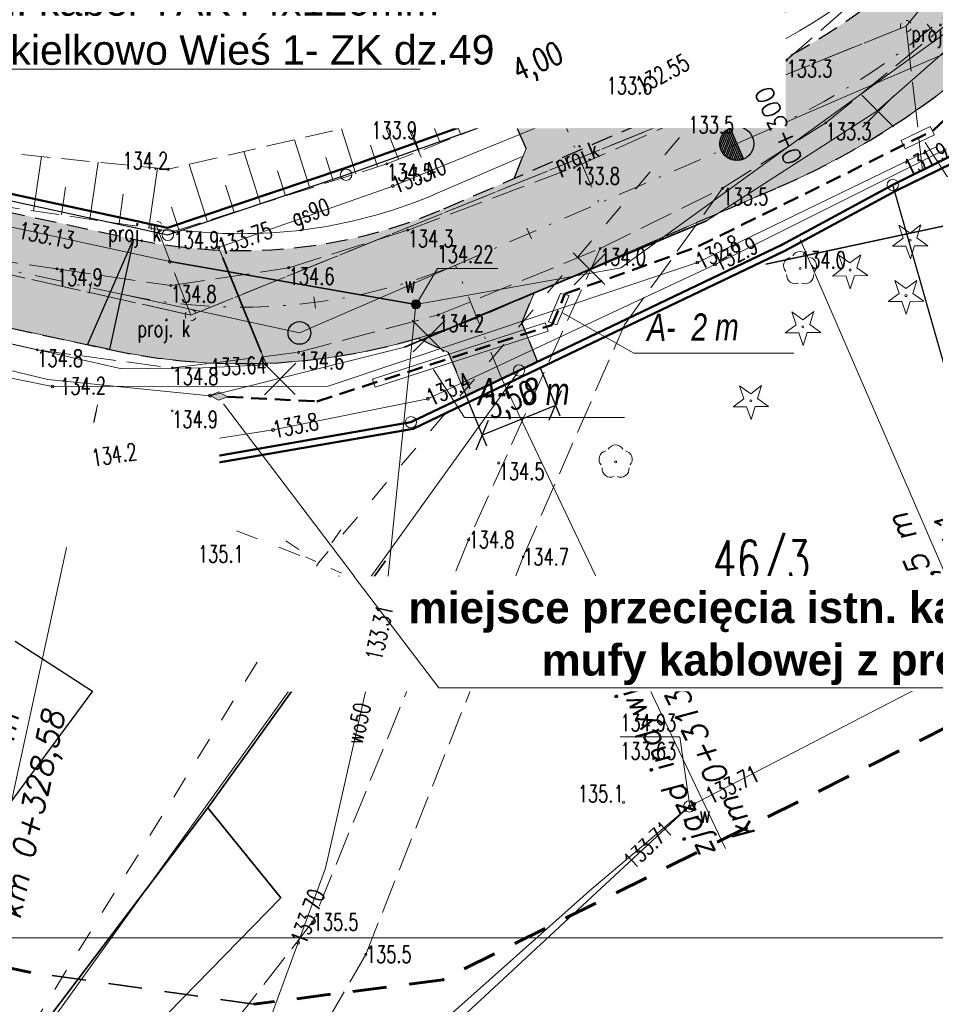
# Model space of a CAD drawing. Header units: metres. Extents: x 7471162 to 7473271, y 5962027 to 5964034.
# Tile 42 of 75: x 7471955 to 7471995, y 5963752 to 5963796. Entities that reach past the tile are written whole.
import ezdxf
from ezdxf.enums import TextEntityAlignment as Align

# ---------------------------------------------------------------- set-up
doc = ezdxf.new("R2010")
doc.units = ezdxf.units.M
doc.header["$MEASUREMENT"] = 0
for name, pattern in [('1', [0]), ('2_1', [0]), ('2_2', [1.5, 1, -0.5]), ('2_BUBZ02', [1.75, 1.25, -0.5]), ('2_BUBZ02G', [1.75, 1.25, -0.5]), ('2_BUIB12_02', [0]), ('2_BUIB12_03', [0]), ('2_KTJZ01', [2, 1.5, -0.5]), ('2_KTOK05_01', [7.5, 7.5]), ('3_2', [1.5, 1, -0.5]), ('4', [2.5, 1.5, -1]), ('4_1', [0]), ('4_SUOP03_04', [0]), ('4_SUOP03_13', [0]), ('4_SUOP03_14', [0]), ('4_SUOP03_18', [0]), ('4_SUPB_P_01', [2.5, 2, -0.5]), ('4_SUPE04', [2, 1, -1]), ('4_SUPE_01', [0]), ('4_SUPG_01', [0]), ('4_SUPK_P_01', [2.5, 2, -0.5]), ('4_SUPT_01', [0]), ('4_SUPW_01', [0]), ('4_SUSM05', [1.25, 0.5, -0.75]), ('DASHDOTX2', [50.8, 25.4, -12.7, 0, -12.7]), ('DASHED2', [9.525, 6.35, -3.175]), ('GDE', [0]), ('GUK', [2, 1.5, -0.5])]:
    doc.linetypes.add(name, pattern=pattern)
doc.layers.get('0').update_dxf_attribs({"color": 250, "linetype": 'CONTINUOUS', "lineweight": 100})
doc.layers.get('Defpoints').update_dxf_attribs({"linetype": 'CONTINUOUS'})
for name, color, linetype, lineweight in [('!ELEKTRYKA', 4, '3_2', 50), ('01_krawedzie pobocza', 6, 'CONTINUOUS', 0), ('01_os drogi deka', 7, 'CONTINUOUS', 0), ('01_os drogi hekto', 7, 'CONTINUOUS', 0), ('01_os styczne', 152, 'CONTINUOUS', 0), ('01_wycinka', 1, 'CONTINUOUS', 25), ('01_wymiary', 7, 'CONTINUOUS', 0), ('BUBZ_L_1', 7, '2_BUBZ02', 18), ('BUIB_L_10', 7, '2_BUIB12_02', 25), ('dr_elem_krawężnik_najazdowy_15x25', 6, 'CONTINUOUS', 30), ('dr_elem_krawężnik_wtopiony_12x25', 5, 'CONTINUOUS', 30), ('DXF_LINIE_L_2', 7, '1', 0), ('Dzialki', 7, 'GDE', 18), ('Kontury', 90, 'GUK', 18), ('KTJZ_L_0', 7, '2_KTJZ01', 18), ('KTOK_L_4', 7, '2_KTOK05_01', 35), ('LINIE_L_1', 90, '4', 35), ('Numery_dzialek', 7, 'CONTINUOUS', 18), ('OBOP_T_0', 3, 'CONTINUOUS', 18), ('OBOP_T_1', 3, 'CONTINUOUS', 18), ('Punkty', 7, 'CONTINUOUS', 18), ('RTPW_T_0', 7, 'CONTINUOUS', 15), ('SUOE_L_1', 1, '4_SUOP03_13', 35), ('SUOG_L_0', 52, '4_SUOP03_14', 35), ('SUOW_L_0', 5, '4_SUOP03_18', 35), ('SUPE_L_2', 1, '4_SUPE_01', 18), ('SUPE_L_3', 1, '4_SUPE_01', 18), ('SUPG_E_T_2', 7, 'CONTINUOUS', 15), ('SUPG_L_2', 52, '4_SUPG_01', 18), ('SUPP_E_T_4', 34, 'CONTINUOUS', 15), ('SUPP_L_4', 34, '4_SUPK_P_01', 18), ('SUPS_E_T_4', 34, 'CONTINUOUS', 18), ('SUPS_T_4', 34, 'CONTINUOUS', 18), ('SUPT_L_0', 30, '4_SUPT_01', 18), ('SUPW_E_T_0', 5, 'CONTINUOUS', 15), ('SUPW_L_0', 5, '4_SUPW_01', 18), ('SUSM_L_4', 7, '4_SUSM05', 18), ('SUSM_T_0', 7, 'CONTINUOUS', 18), ('SUTE_T_0', 1, 'CONTINUOUS', 18), ('SUTG_T_0', 52, 'CONTINUOUS', 18), ('SUTT_T_0', 30, 'CONTINUOUS', 18), ('SUTW_T_0', 5, 'CONTINUOUS', 18), ('SUUW_E_T_10', 5, 'CONTINUOUS', 15), ('SUUW_E_T_5', 7, 'CONTINUOUS', 15), ('SUUW_T_3', 5, 'CONTINUOUS', 18), ('SUUW_T_7', 7, 'CONTINUOUS', 18)]:
    doc.layers.add(name, color=color, linetype=linetype, lineweight=lineweight)
for name, color, linetype in [('#granica_inwestycji', 40, 'CONTINUOUS'), ('00_osie', 7, 'CONTINUOUS'), ('00_osie_zjazdy', 7, 'CONTINUOUS'), ('01_granica pasa', 3, 'CONTINUOUS'), ('01_krawedzie', 7, 'CONTINUOUS'), ('01_os drogi', 7, 'CONTINUOUS'), ('1300309-opisy', 7, 'CONTINUOUS'), ('dr_kolor_zjazdy', 254, 'CONTINUOUS'), ('dr_uchwyty', 7, 'CONTINUOUS')]:
    doc.layers.add(name, color=color, linetype=linetype)
doc.layers.add('dr_kolor_jezdnia', color=7, linetype='CONTINUOUS', true_color=0xe8e8e8)
doc.styles.add('Siecioprojekt', font='ariali.ttf', dxfattribs={"height": 2.5})
doc.styles.get("Standard").update_dxf_attribs({"font": 'Simplex.SHX', "width": 0.75})
doc.dimstyles.new('ISO-25', dxfattribs={"dimscale": 0.4, "dimtxt": 2.5, "dimasz": 2.5, "dimexe": 1.25, "dimexo": 0.625, "dimtad": 1, "dimzin": 1, "dimtxsty": 'Standard', "dimblk": 'OBLIQUE', "dimcen": 2.5, "dimadec": 0, "dimazin": 0, "dimtfac": 1, "dimtmove": 0, "dimatfit": 3, "dimfxl": 1, "dimarcsym": 0})

# ---------------------------------------------------------------- blocks, each defined once
blk = doc.blocks.new('GRT')
at = {"linetype": 'Continuous'}
blk.add_circle((0, 0), 0.25, dxfattribs=at)
blk = doc.blocks.new('GRO')
at = {"linetype": 'Continuous'}
blk.add_circle((0, 0), 0.045, dxfattribs=at)
blk = doc.blocks.new('2_OBOP02_01')
at = {"linetype": 'Continuous'}
blk.add_circle((0, 0), 0.045, dxfattribs=at)
for centre, start, end in [((-0.357, 0.116), 102.1445, 221.86), ((0, 0.375), 30.1401, 149.8599), ((0.357, 0.116), 318.14, 77.8555), ((-0.22, -0.303), 174.1482, 293.8542), ((0.22, -0.303), 246.1458, 5.8518)]:
    blk.add_arc(centre, 0.375, start, end, dxfattribs=at)
blk = doc.blocks.new('2_OBOP01_01')
at = {"linetype": 'Continuous'}
for p, q in [((-0.3012, 0.09375), (-0.4937, 0.6621)), ((-0.4937, 0.6621), (-0.0039, 0.31545)), ((-0.0039, 0.31545), (0.4771, 0.67415)), ((0.4771, 0.67415), (0.2988, 0.1012)), ((-0.78225, -0.26495), (-0.3012, 0.09375)), ((0.2988, 0.1012), (0.7886, -0.24545)), ((-0.18225, -0.2575), (-0.78225, -0.26495)), ((0.01025, -0.82585), (-0.18225, -0.2575)), ((0.1886, -0.2529), (0.01025, -0.82585)), ((0.7886, -0.24545), (0.1886, -0.2529))]:
    blk.add_line(p, q, dxfattribs=at)
blk.add_circle((0, 0), 0.045, dxfattribs=at)
blk = doc.blocks.new('2_RTPW01')
at = {"linetype": 'Continuous'}
blk.add_circle((0, 0), 0.045, dxfattribs=at)
blk = doc.blocks.new('4_SUUS_P_05')
at = {"linetype": 'Continuous'}
for start, end in [(149.4064, 210.4809), (30.0857, 90.1805), (269.3333, 330.3412)]:
    blk.add_arc((0, 0), 0.25, start, end, dxfattribs=at)
blk = doc.blocks.new('4_SUSM01_01')
at = {"linetype": 'Continuous'}
for p, q in [((-0.742, 0.742), (-1.237, 1.237)), ((0.742, 0.742), (1.237, 1.237)), ((-0.742, -0.742), (-1.237, -1.237)), ((0.742, -0.742), (1.237, -1.237))]:
    blk.add_line(p, q, dxfattribs=at)
blk = doc.blocks.new('4_SUPS01_05')
at = {"linetype": 'Continuous'}
blk.add_circle((0, 0), 0.0625, dxfattribs=at)
blk = doc.blocks.new('4_SUPS01_04')
at = {"linetype": 'Continuous'}
blk.add_circle((0, 0), 0.0625, dxfattribs=at)
blk = doc.blocks.new('4_SUUS25')
at = {"linetype": 'Continuous'}
for radius in [0.2, 0.175, 0.15, 0.125, 0.1, 0.075, 0.05, 0.025, 0.00715]:
    blk.add_circle((0, 0), radius, dxfattribs=at)
blk = doc.blocks.new('4_SUUS15_05')
at = {"linetype": 'Continuous'}
blk.add_circle((0, 0), 0.25, dxfattribs=at)
blk = doc.blocks.new('_Oblique')
at = {"color": 0, "linetype": 'ByBlock', "lineweight": -2, "transparency": 16777216}
blk.add_line((-0.5, -0.5), (0.5, 0.5), dxfattribs=at)
blk = doc.blocks.new('*D459')
at = {"layer": '01_wymiary', "color": 0, "lineweight": -2}
for p, q in [((7471977.483, 5963780.463), (7471978.366, 5963778.299)), ((7471974.242, 5963779.14), (7471975.126, 5963776.976)), ((7471978.177, 5963778.762), (7471974.937, 5963777.439))]:
    blk.add_line(p, q, dxfattribs=at)
at = {"layer": 'Defpoints', "color": 0, "lineweight": 15}
for p in [(7471977.388, 5963780.695), (7471974.148, 5963779.372), (7471974.937, 5963777.439)]:
    blk.add_point(p, dxfattribs=at)
at = {"layer": '01_wymiary', "color": 0, "lineweight": -2}
for p, rotation in [((7471978.177, 5963778.762), 22.20669072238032), ((7471974.937, 5963777.439), 202.2066907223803)]:
    blk.add_blockref('_Oblique', p, dxfattribs=dict(at, rotation=rotation))
at = {"layer": '01_wymiary', "color": 0, "insert": (7471976.238, 5963778.883), "char_height": 1, "attachment_point": 5, "rotation": 22.2067}
blk.add_mtext('3,50', dxfattribs=at)
blk = doc.blocks.new('*D460')
at = {"layer": '01_wymiary', "color": 0, "lineweight": -2}
for p, q in [((7471979.985, 5963792.998), (7471979.413, 5963794.317)), ((7471979.612, 5963793.858), (7471975.941, 5963792.269)), ((7471976.314, 5963791.409), (7471975.743, 5963792.728))]:
    blk.add_line(p, q, dxfattribs=at)
at = {"layer": 'Defpoints', "color": 0, "lineweight": 15}
for p in [(7471980.084, 5963792.768), (7471975.941, 5963792.269), (7471976.413, 5963791.179)]:
    blk.add_point(p, dxfattribs=at)
at = {"layer": '01_wymiary', "color": 0, "lineweight": -2}
for p, rotation in [((7471979.612, 5963793.858), 23.41101179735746), ((7471975.941, 5963792.269), 203.4110117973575)]:
    blk.add_blockref('_Oblique', p, dxfattribs=dict(at, rotation=rotation))
at = {"layer": '01_wymiary', "color": 0, "insert": (7471977.441, 5963793.839), "char_height": 1, "attachment_point": 5, "rotation": 23.411}
blk.add_mtext('4,00', dxfattribs=at)
blk = doc.blocks.new('uchwyt_lewa')
at = {"layer": 'dr_uchwyty', "lineweight": 0}
blk.add_lwpolyline([(-5, 0), (-28, 0)], dxfattribs=at)
at = {"layer": 'dr_uchwyty', "lineweight": 0, "oblique": 10}
blk.add_attdef('LINIA1', text='', height=1, dxfattribs=at).set_placement((-28, 0.164), align=Align.BOTTOM_LEFT)
blk.add_attdef('LINIA2', text='', height=1, dxfattribs=at).set_placement((-28, -0.5), align=Align.TOP_LEFT)
blk = doc.blocks.new('d')
at = {"layer": '01_os drogi deka', "lineweight": 20}
blk.add_lwpolyline([(0, -0.25), (0, 0.25)], dxfattribs=at)
blk = doc.blocks.new('*U413')
at = {"layer": '01_os drogi hekto', "lineweight": 25}
h = blk.add_hatch(dxfattribs=at)
h.set_pattern_fill('ANSI31', color=256, scale=0.025, angle=90, style=0)
h.set_pattern_definition([(135, (23.19027, 63.06847), (-0.0561266, -0.0561266), [])])
h.paths.add_polyline_path([(0.75, 0, 0.414214), (0, 0.75, 0.414214), (-0.75, 0)])
blk.add_lwpolyline([(0.75, 0), (-0.75, 0)], dxfattribs=at)
blk.add_circle((0, 0), 0.75, dxfattribs=at)
at = {"layer": '01_os drogi hekto', "lineweight": 30, "oblique": 15, "width": 0.8}
blk.add_attdef('KM', text='', height=0.8, dxfattribs=at).set_placement((0, -2), align=Align.MIDDLE_CENTER)
blk = doc.blocks.new('uchwyt_prawa')
at = {"layer": 'dr_uchwyty', "lineweight": 0}
blk.add_lwpolyline([(5, 0), (28, 0)], dxfattribs=at)
at = {"layer": 'dr_uchwyty', "lineweight": 0, "oblique": 10}
blk.add_attdef('LINIA1', text='', height=1, dxfattribs=at).set_placement((28, 0.164), align=Align.BOTTOM_RIGHT)
blk.add_attdef('LINIA2', text='', height=1, dxfattribs=at).set_placement((28, -0.5), align=Align.TOP_RIGHT)
blk = doc.blocks.new('*D452')
at = {"layer": '01_wymiary', "color": 0, "lineweight": -2}
for p, q in [((7471943.23, 5963781.723), (7471942.646, 5963779.036)), ((7471957.41, 5963776.34), (7471942.752, 5963779.525)), ((7471957.888, 5963778.538), (7471957.304, 5963775.851))]:
    blk.add_line(p, q, dxfattribs=at)
at = {"layer": 'Defpoints', "color": 0, "lineweight": 15}
for p in [(7471943.283, 5963781.968), (7471942.752, 5963779.525), (7471957.941, 5963778.783)]:
    blk.add_point(p, dxfattribs=at)
at = {"layer": '01_wymiary', "color": 0, "lineweight": -2}
for p, rotation in [((7471942.752, 5963779.525), 167.7415485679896), ((7471957.41, 5963776.34), 347.7415485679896)]:
    blk.add_blockref('_Oblique', p, dxfattribs=dict(at, rotation=rotation))
at = {"layer": '01_wymiary', "color": 0, "insert": (7471950.261, 5963778.758), "char_height": 1, "attachment_point": 5, "rotation": 347.7415}
blk.add_mtext('15,00', dxfattribs=at)

msp = doc.modelspace()

# ---------------------------------------------------------------- hatches: boundary and pattern name
at = {"layer": '!ELEKTRYKA', "linetype": '2_2', "ltscale": 0.7}
msp.add_hatch(color=4, dxfattribs=at).paths.add_polyline_path([(7471963.302, 5963779.361), (7471962.918, 5963779.191), (7471963.258, 5963779.004), (7471963.283, 5963778.991), (7471963.69, 5963779.143)])
at = {"layer": '01_wymiary', "transparency": 33554687}
h = msp.add_hatch(color=256, dxfattribs=at)
h.dxf.hatch_style = 1
h.paths.add_polyline_path([(7471959.534, 5963786.112), (7471958.472, 5963781.226), (7471957.495, 5963781.438)])
at = {"layer": 'dr_kolor_jezdnia', "transparency": 33554687}
h = msp.add_hatch(color=256, dxfattribs=at)
h.dxf.hatch_style = 1
h.paths.add_polyline_path([(7472038.759, 5963881.502, 0.003759), (7472038.584, 5963881.547, 0.38804), (7472024.351, 5963873.835), (7472023.312, 5963870.841), (7472012.383, 5963839.337), (7472011.035, 5963835.451), (7472010.849, 5963834.918), (7472009.475, 5963830.956), (7472002.874, 5963811.93), (7472002.439, 5963810.676, -0.047351), (7472000.083, 5963805.519, -0.161123), (7471986.016, 5963792.978), (7471981.862, 5963791.179), (7471976.356, 5963788.795), (7471973.251, 5963787.451, -0.156906), (7471959.534, 5963786.112), (7471935.641, 5963791.303, -0.011548), (7471926.325, 5963793.554), (7471917.424, 5963795.923), (7471913.308, 5963797.018), (7471912.109, 5963797.338), (7471906.544, 5963798.819), (7471905.775, 5963799.024), (7471904.488, 5963794.192), (7471911.102, 5963792.431), (7471925.039, 5963788.722, 0.00295), (7471927.466, 5963788.091, 0.008598), (7471934.579, 5963786.417), (7471958.472, 5963781.226, 0.126032), (7471972.11, 5963781.728, 0.030275), (7471975.237, 5963782.863), (7471977.231, 5963783.726), (7471988.003, 5963788.39, 0.210077), (7472007.163, 5963809.037), (7472029.075, 5963872.196, -0.237033), (7472033.58, 5963876.577, -0.142121), (7472037.479, 5963876.668), (7472039.059, 5963876.25), (7472050.812, 5963873.139), (7472058.023, 5963871.443), (7472059.167, 5963876.31), (7472052.024, 5963877.99), (7472038.759, 5963881.502)])
at = {"layer": 'dr_kolor_zjazdy', "transparency": 33554687}
h = msp.add_hatch(color=256, dxfattribs=at)
h.dxf.hatch_style = 1
h.paths.add_polyline_path([(7471980.875, 5963791.57), (7471980.547, 5963791.7), (7471980.084, 5963792.768), (7471976.391, 5963791.229), (7471976.876, 5963790.11), (7471976.746, 5963789.782), (7471976.356, 5963788.795), (7471981.862, 5963791.179)])
h = msp.add_hatch(color=256, dxfattribs=at)
h.dxf.hatch_style = 1
h.paths.add_polyline_path([(7471975.237, 5963782.863, -0.030275), (7471972.11, 5963781.728), (7471973.115, 5963781.256), (7471973.441, 5963781.103), (7471974.226, 5963779.18), (7471977.388, 5963780.695), (7471976.691, 5963782.403), (7471976.826, 5963782.733), (7471977.231, 5963783.726)])

# ---------------------------------------------------------------- linework, layer by layer
at = {"layer": '!ELEKTRYKA', "color": 4, "linetype": '2_2', "ltscale": 0.7}
for p, q in [((7471994.871, 5963790.912), (7472005.847, 5963801.289)), ((7471984.502, 5963785.791), (7471994.871, 5963790.912)), ((7471978.595, 5963783.684), (7471984.502, 5963785.791)), ((7471978.02, 5963782.31), (7471978.595, 5963783.684)), ((7471967.64, 5963778.934), (7471978.02, 5963782.31)), ((7471963.679, 5963779.14), (7471967.64, 5963778.934))]:
    msp.add_line(p, q, dxfattribs=at)
at = {"layer": '#granica_inwestycji', "lineweight": 50}
for points in [[(7471905.563, 5963802.117), (7471913.933, 5963800.113), (7471916.807, 5963799.155), (7471931.042, 5963793.121), (7471961.033, 5963786.605), (7471968.832, 5963789.237), (7471979.9, 5963793.176), (7471995.008, 5963802.574), (7471997.949, 5963805.27), (7472001.043, 5963812.759), (7472007.611, 5963828.582), (7472010.128, 5963835.605), (7472013.168, 5963844.115), (7472016.918, 5963854.603), (7472018.857, 5963860.222), (7472020.167, 5963864.012), (7472024.264, 5963875.905), (7472022.834, 5963887.065)], [(7472184.79, 5963793.929), (7472135.212, 5963811.803), (7472112.595, 5963842.764), (7472104.165, 5963850.696), (7472096.441, 5963855.641), (7472075.236, 5963862.596), (7472031.193, 5963873.912), (7472013.577, 5963816.775), (7472008.27, 5963799.777), (7472003.141, 5963795.652), (7471995.715, 5963789.471), (7471993.218, 5963788.237), (7471988.317, 5963785.586), (7471976.7, 5963780.033), (7471971.883, 5963777.725), (7471957.853, 5963775.286), (7471926.034, 5963784.708)]]:
    msp.add_lwpolyline(points, dxfattribs=at)
at = {"color": 0, "linetype": 'Continuous', "lineweight": 15}
for p, q in [((7471993.447, 5963790.466), (7471994.742, 5963791.088)), ((7471994.742, 5963791.088), (7471994.93, 5963790.725)), ((7471994.93, 5963790.725), (7471993.627, 5963790.095)), ((7471993.627, 5963790.095), (7471993.447, 5963790.466)), ((7471994.516, 5963790.383), (7471995.879, 5963788.253)), ((7471978.397, 5963783.712), (7471978.782, 5963783.613)), ((7471978.492, 5963782.848), (7471981.634, 5963781.068)), ((7471977.727, 5963782.407), (7471977.855, 5963782.046)), ((7471977.872, 5963782.457), (7471978.239, 5963782.314)), ((7471981.634, 5963781.068), (7471988.711, 5963781.068)), ((7471972.793, 5963780.352), (7471974.155, 5963778.222)), ((7471970.216, 5963779.561), (7471970.088, 5963779.923)), ((7471963.302, 5963779.361), (7471962.918, 5963779.191)), ((7471962.918, 5963779.191), (7471963.258, 5963779.004)), ((7471963.283, 5963778.991), (7471962.918, 5963779.191)), ((7471963.69, 5963779.143), (7471963.302, 5963779.361)), ((7471963.302, 5963779.361), (7471963.69, 5963779.143)), ((7471963.258, 5963779.004), (7471963.283, 5963778.991)), ((7471963.283, 5963778.991), (7471963.69, 5963779.143)), ((7471963.69, 5963779.143), (7471963.283, 5963778.991)), ((7471974.155, 5963778.222), (7471981.233, 5963778.222))]:
    msp.add_line(p, q, dxfattribs=at)
at = {"layer": '00_osie', "linetype": 'DASHDOTX2', "lineweight": 0, "ltscale": 0.05}
msp.add_lwpolyline([(7472199.714, 5963791.041), (7472189.545, 5963795.573, 0.019152), (7472181.014, 5963798.989), (7472148.342, 5963810.641, -0.168961), (7472132.981, 5963822.996), (7472121.608, 5963841.19, 0.197801), (7472084.467, 5963867.792), (7472051.418, 5963875.565), (7472038.119, 5963879.085, 0.392372), (7472026.713, 5963873.015), (7472004.801, 5963809.856, -0.210077), (7471987.009, 5963790.684), (7471974.244, 5963785.157, -0.156906), (7471959.003, 5963783.669), (7471935.11, 5963788.86, -0.011548), (7471925.682, 5963791.138), (7471905.132, 5963796.608)], format="xyb", dxfattribs=at)
at = {"layer": '00_osie_zjazdy', "linetype": 'DASHDOTX2', "lineweight": 0, "ltscale": 0.05}
msp.add_line((7471975.807, 5963779.938), (7471973.76, 5963784.953), dxfattribs=at)
msp.add_lwpolyline([(7471978.238, 5963791.999), (7471980.102, 5963787.693)], dxfattribs=at)
at = {"layer": '01_granica pasa', "lineweight": 50}
msp.add_lwpolyline([(7472184.911, 5963794.204), (7472135.401, 5963812.054), (7472112.821, 5963842.964), (7472104.351, 5963850.934), (7472096.571, 5963855.914), (7472075.321, 5963862.884), (7472030.991, 5963874.274), (7472013.291, 5963816.864), (7472008.011, 5963799.954), (7472002.951, 5963795.884), (7471995.551, 5963789.724), (7471993.081, 5963788.504), (7471988.181, 5963785.854), (7471976.571, 5963780.304), (7471971.791, 5963778.014), (7471957.871, 5963775.594), (7471925.991, 5963785.034)], dxfattribs=at)
at = {"layer": '01_krawedzie', "lineweight": 0}
for p, q in [((7471976.691, 5963782.403), (7471977.388, 5963780.695)), ((7471973.441, 5963781.103), (7471974.226, 5963779.18))]:
    msp.add_line(p, q, dxfattribs=at)
msp.add_lwpolyline([(7471934.579, 5963786.417), (7471958.472, 5963781.226, 0.156906), (7471975.237, 5963782.863), (7471988.003, 5963788.39, 0.210077), (7472007.163, 5963809.037), (7472029.075, 5963872.196)], format="xyb", dxfattribs=at)
for points in [[(7471976.391, 5963791.229), (7471980.084, 5963792.768)], [(7471980.084, 5963792.768), (7471980.547, 5963791.7)], [(7471981.862, 5963791.179), (7471980.547, 5963791.7)], [(7471976.391, 5963791.229), (7471976.876, 5963790.11)], [(7471976.356, 5963788.795), (7471976.876, 5963790.11)], [(7471977.231, 5963783.726), (7471976.691, 5963782.403)], [(7471972.11, 5963781.728), (7471973.441, 5963781.103)], [(7471974.226, 5963779.18), (7471977.388, 5963780.695)]]:
    msp.add_lwpolyline(points, dxfattribs=at)
at = {"layer": '01_krawedzie pobocza'}
for points in [[(7471980.875, 5963791.57), (7471985.718, 5963793.666, 0.166939), (7471999.758, 5963806.471)], [(7471961.685, 5963786.508, 0.133189), (7471972.953, 5963788.139), (7471976.746, 5963789.782)]]:
    msp.add_lwpolyline(points, format="xyb", dxfattribs=at)
at = {"layer": '01_os drogi'}
msp.add_circle((7471966.863, 5963781.961), 0.5, dxfattribs=at)
at = {"layer": '01_os styczne'}
for points in [[(7471987.009, 5963790.684), (7472000.119, 5963796.36)], [(7471974.244, 5963785.157), (7471966.863, 5963781.961)], [(7471959.003, 5963783.669), (7471966.863, 5963781.961)]]:
    msp.add_lwpolyline(points, dxfattribs=at)
at = {"layer": '01_wycinka', "color": 0, "lineweight": 30}
for points in [[(7471993.108, 5963791.067), (7471991.71, 5963792.465)], [(7471991.752, 5963791.06), (7471993.144, 5963792.451)], [(7471980.365, 5963784.101), (7471978.967, 5963785.499)], [(7471979.009, 5963784.094), (7471980.4, 5963785.485)], [(7471973.251, 5963781.133), (7471971.853, 5963782.531)], [(7471971.895, 5963781.126), (7471973.287, 5963782.517)], [(7471966.673, 5963779.238), (7471965.275, 5963780.636)], [(7471965.317, 5963779.231), (7471966.709, 5963780.622)], [(7471966.709, 5963780.622), (7471965.999, 5963779.912), (7471966.673, 5963779.238)]]:
    msp.add_lwpolyline(points, dxfattribs=at)
at = {"layer": 'BUBZ_L_1', "linetype": '2_BUBZ02'}
for p, q in [((7471980.44, 5963793.265), (7471970.04, 5963791.295)), ((7471970.04, 5963791.295), (7471961.07, 5963789.195)), ((7471961.07, 5963789.195), (7471952.05, 5963790.105))]:
    msp.add_line(p, q, dxfattribs=at)
at = {"layer": 'BUBZ_L_1', "linetype": '2_BUBZ02G'}
for p, q in [((7471970.73, 5963789.435), (7471980.44, 5963793.265)), ((7471961.3, 5963786.445), (7471970.73, 5963789.435)), ((7471951.53, 5963787.885), (7471961.3, 5963786.445))]:
    msp.add_line(p, q, dxfattribs=at)
at = {"layer": 'BUBZ_L_1', "linetype": '2_1'}
for p, q in [((7471977.679, 5963792.177), (7471977.472, 5963792.703)), ((7471978.6, 5963792.54), (7471978.461, 5963792.891)), ((7471979.52, 5963792.903), (7471979.451, 5963793.078)), ((7471975.839, 5963791.451), (7471975.493, 5963792.328)), ((7471976.759, 5963791.814), (7471976.482, 5963792.516)), ((7471974.919, 5963791.088), (7471974.504, 5963792.141)), ((7471971.239, 5963789.636), (7471970.546, 5963791.391)), ((7471973.079, 5963790.362), (7471972.525, 5963791.766)), ((7471973.999, 5963790.725), (7471973.636, 5963791.645)), ((7471969.351, 5963788.998), (7471968.721, 5963790.987)), ((7471967.324, 5963788.356), (7471966.644, 5963790.5)), ((7471972.159, 5963789.999), (7471971.796, 5963790.919)), ((7471970.308, 5963789.302), (7471970.005, 5963790.259)), ((7471955.115, 5963787.357), (7471955.469, 5963789.761)), ((7471965.138, 5963787.662), (7471964.405, 5963789.976)), ((7471968.357, 5963788.683), (7471968.03, 5963789.716)), ((7471957.603, 5963786.99), (7471957.974, 5963789.508)), ((7471960.21, 5963786.606), (7471960.599, 5963789.243)), ((7471962.78, 5963786.915), (7471961.988, 5963789.41)), ((7471966.252, 5963788.016), (7471965.899, 5963789.129)), ((7471956.345, 5963787.176), (7471956.526, 5963788.406)), ((7471963.981, 5963787.296), (7471963.6, 5963788.497)), ((7471958.892, 5963786.8), (7471959.081, 5963788.089)), ((7471961.532, 5963786.519), (7471961.213, 5963787.525))]:
    msp.add_line(p, q, dxfattribs=at)
msp.add_point((7471980.44, 5963793.265), dxfattribs=at)
at = {"layer": 'BUIB_L_10', "linetype": '2_BUIB12_03'}
for p, q in [((7471954.299, 5963768.34), (7471957.727, 5963766.135)), ((7471957.727, 5963766.135), (7471949.74, 5963755.342))]:
    msp.add_line(p, q, dxfattribs=at)
at = {"layer": 'Defpoints', "color": 1, "linetype": 'Continuous', "lineweight": 0}
msp.add_lwpolyline([(7471869.207, 5963897.728), (7472251.121, 5963897.728), (7472251.121, 5963755.228), (7471869.207, 5963755.228), (7471869.207, 5963897.728)], dxfattribs=at)
at = {"layer": 'Defpoints'}
msp.add_lwpolyline([(7471959.534, 5963786.112), (7471958.472, 5963781.226), (7471957.495, 5963781.438), (7471959.534, 5963786.112)], dxfattribs=at)
at = {"layer": 'dr_elem_krawężnik_najazdowy_15x25', "linetype": 'DASHED2', "lineweight": 30, "ltscale": 0.15}
for points in [[(7471935.641, 5963791.303), (7471959.534, 5963786.112, 0.156906), (7471973.251, 5963787.451), (7471986.016, 5963792.978, 0.210077), (7472002.439, 5963810.676), (7472026.24, 5963879.28)], [(7471934.579, 5963786.417), (7471958.472, 5963781.226, 0.156906), (7471975.237, 5963782.863), (7471988.003, 5963788.39, 0.210077), (7472007.163, 5963809.037), (7472029.075, 5963872.196)]]:
    msp.add_lwpolyline(points, format="xyb", dxfattribs=at)
at = {"layer": 'dr_elem_krawężnik_wtopiony_12x25', "linetype": 'DASHED2', "lineweight": 30, "ltscale": 0.15}
for points in [[(7471976.356, 5963788.795), (7471976.876, 5963790.11), (7471976.391, 5963791.229), (7471980.084, 5963792.768), (7471980.547, 5963791.7), (7471981.862, 5963791.179)], [(7471972.11, 5963781.728), (7471973.441, 5963781.103), (7471974.226, 5963779.18), (7471977.388, 5963780.695), (7471976.691, 5963782.403), (7471977.231, 5963783.726)]]:
    msp.add_lwpolyline(points, dxfattribs=at)
at = {"layer": 'DXF_LINIE_L_2', "linetype": '1'}
msp.add_line((7471959.388, 5963799.423), (7471959.383, 5963794.401), dxfattribs=at)
at = {"layer": 'Dzialki'}
for p, q in [((7471995.55, 5963789.725), (7471993.08, 5963788.505)), ((7471993.08, 5963788.505), (7471988.18, 5963785.855)), ((7471993.08, 5963788.505), (7472001.41, 5963759.295)), ((7471988.18, 5963785.855), (7471976.57, 5963780.305)), ((7471957.87, 5963775.595), (7471925.99, 5963785.035)), ((7471976.57, 5963780.305), (7471955.17, 5963750.535)), ((7471976.57, 5963780.305), (7471971.79, 5963778.015))]:
    msp.add_line(p, q, dxfattribs=at)
at = {"layer": 'Kontury', "linetype": 'ByBlock', "lineweight": 30}
for p, q in [((7471980.03, 5963792.905), (7471995.19, 5963802.335)), ((7471930.95, 5963792.835), (7471961.05, 5963786.295)), ((7471968.93, 5963788.955), (7471980.03, 5963792.905)), ((7471961.05, 5963786.295), (7471968.93, 5963788.955)), ((7471993.08, 5963788.505), (7471988.18, 5963785.855)), ((7472001.41, 5963759.295), (7471993.08, 5963788.505)), ((7471988.18, 5963785.855), (7471976.57, 5963780.305)), ((7471957.87, 5963775.595), (7471925.99, 5963785.035)), ((7471976.57, 5963780.305), (7471971.79, 5963778.015)), ((7471971.79, 5963778.015), (7471957.87, 5963775.595))]:
    msp.add_line(p, q, dxfattribs=at)
at = {"layer": 'Kontury'}
for p, q in [((7471980.03, 5963792.905), (7471995.19, 5963802.335)), ((7471930.95, 5963792.835), (7471961.05, 5963786.295)), ((7471968.93, 5963788.955), (7471980.03, 5963792.905)), ((7471961.05, 5963786.295), (7471968.93, 5963788.955)), ((7471971.79, 5963778.015), (7471957.87, 5963775.595))]:
    msp.add_line(p, q, dxfattribs=at)
at = {"layer": 'KTJZ_L_0', "linetype": '2_KTJZ01'}
for p, q in [((7471988.39, 5963794.015), (7471994.84, 5963799.635)), ((7471990.12, 5963791.245), (7471997, 5963796.855)), ((7471984.05, 5963791.535), (7471988.39, 5963794.015)), ((7471979, 5963789.275), (7471984.05, 5963791.535)), ((7471985.56, 5963788.355), (7471990.12, 5963791.245)), ((7471971.65, 5963786.505), (7471979, 5963789.275)), ((7471980.15, 5963785.695), (7471985.56, 5963788.355)), ((7471981.229, 5963782.326), (7471985.56, 5963788.355)), ((7471966.39, 5963784.845), (7471971.65, 5963786.505)), ((7471950.96, 5963785.535), (7471956.15, 5963784.795)), ((7471973, 5963782.755), (7471980.15, 5963785.695)), ((7471980.15, 5963785.695), (7471974.341, 5963772.823)), ((7471961.18, 5963784.055), (7471966.39, 5963784.845)), ((7471956.15, 5963784.795), (7471961.18, 5963784.055)), ((7471966.82, 5963781.105), (7471973, 5963782.755)), ((7471950.31, 5963782.305), (7471955.28, 5963781.215)), ((7471976.753, 5963772.063), (7471981.229, 5963782.326)), ((7471955.28, 5963781.215), (7471961.26, 5963780.415)), ((7471961.26, 5963780.415), (7471966.82, 5963781.105)), ((7471974.341, 5963772.823), (7471967.447, 5963755.927)), ((7471969.796, 5963754.491), (7471976.753, 5963772.063)), ((7471967.447, 5963755.927), (7471958.22, 5963744.082)), ((7471961.065, 5963739.431), (7471969.796, 5963754.491))]:
    msp.add_line(p, q, dxfattribs=at)
at = {"layer": 'KTOK_L_4', "linetype": '2_KTOK05_01'}
for p, q in [((7471987.475, 5963784.999), (7471996.291, 5963786.9)), ((7471962.824, 5963760.968), (7471970.663, 5963771.893)), ((7471954.708, 5963750.275), (7471962.824, 5963760.968)), ((7471966.045, 5963756.991), (7471962.824, 5963760.968)), ((7471955.459, 5963746.168), (7471966.045, 5963756.991))]:
    msp.add_line(p, q, dxfattribs=at)
at = {"layer": 'LINIE_L_1', "linetype": '4', "lineweight": 60}
for p, q in [((7472013.485, 5963773.566), (7471973.197, 5963753.373)), ((7471954.996, 5963753.698), (7471906.731, 5963763.764)), ((7471973.197, 5963753.373), (7471964.855, 5963752.29))]:
    msp.add_line(p, q, dxfattribs=at)
at = {"layer": 'LINIE_L_1', "linetype": '4'}
msp.add_line((7471964.855, 5963752.29), (7471954.996, 5963753.698), dxfattribs=at)
at = {"layer": 'SUOE_L_1', "linetype": '4_SUOP03_13'}
msp.add_line((7471984.858, 5963786.914), (7471971.511, 5963781.335), dxfattribs=at)
at = {"layer": 'SUOE_L_1', "linetype": '4_1'}
msp.add_line((7471984.858, 5963786.914), (7471971.511, 5963781.335), dxfattribs=at)
at = {"layer": 'SUOG_L_0', "linetype": '4_SUOP03_04'}
msp.add_line((7471963.48, 5963785.285), (7471965.18, 5963781.105), dxfattribs=at)
at = {"layer": 'SUOG_L_0', "linetype": '4_1'}
msp.add_line((7471963.48, 5963785.285), (7471965.18, 5963781.105), dxfattribs=at)
at = {"layer": 'SUOW_L_0', "linetype": '4_SUOP03_18'}
msp.add_line((7471972.009, 5963783.224), (7471961.14, 5963785.114), dxfattribs=at)
at = {"layer": 'SUOW_L_0', "linetype": '4_1'}
msp.add_line((7471972.009, 5963783.224), (7471961.14, 5963785.114), dxfattribs=at)
at = {"layer": 'SUPE_L_2', "linetype": '4_SUPE_01'}
for p, q in [((7471985.228, 5963784.994), (7471995.457, 5963790.094)), ((7471972.539, 5963779.055), (7471985.228, 5963784.994)), ((7471965.699, 5963777.675), (7471972.539, 5963779.055)), ((7471953.51, 5963777.855), (7471957.68, 5963776.425)), ((7471957.68, 5963776.425), (7471965.699, 5963777.675))]:
    msp.add_line(p, q, dxfattribs=at)
at = {"layer": 'SUPE_L_3', "linetype": '4_SUPE04'}
for p in [(7471992.707, 5963801.282), (7471949.176, 5963779.03), (7471954.998, 5963751.243)]:
    msp.add_line(p, (7471967.714, 5963771.805), dxfattribs=at)
at = {"layer": 'SUPE_L_3', "linetype": '4_SUPE_01'}
for p, q in [((7471997.941, 5963796.666), (7471992.372, 5963791.761)), ((7471992.372, 5963791.761), (7471984.858, 5963786.914)), ((7471984.858, 5963786.914), (7471971.511, 5963781.335)), ((7471938.471, 5963784.099), (7471955.745, 5963779.897)), ((7471971.511, 5963781.335), (7471962.901, 5963779.181)), ((7471955.745, 5963779.897), (7471962.901, 5963779.181))]:
    msp.add_line(p, q, dxfattribs=at)
at = {"layer": 'SUPE_L_3', "color": 0, "linetype": 'ByBlock', "lineweight": 15}
for p, q in [((7471977.872, 5963782.457), (7471978.397, 5963783.712)), ((7471978.239, 5963782.314), (7471978.782, 5963783.613)), ((7471970.088, 5963779.923), (7471977.727, 5963782.407)), ((7471970.216, 5963779.561), (7471977.855, 5963782.046))]:
    msp.add_line(p, q, dxfattribs=at)
at = {"layer": 'SUPG_L_2', "linetype": '4_SUPG_01'}
for p, q in [((7471994.8, 5963799.605), (7471981.81, 5963792.855)), ((7471981.81, 5963792.855), (7471970.99, 5963788.455)), ((7471970.99, 5963788.455), (7471963.29, 5963785.735)), ((7471963.29, 5963785.735), (7471963.48, 5963785.285)), ((7471963.48, 5963785.285), (7471965.18, 5963781.105)), ((7471959.01, 5963780.375), (7471950.73, 5963782.245)), ((7471965.18, 5963781.105), (7471965.41, 5963780.555)), ((7471965.41, 5963780.555), (7471962.6, 5963780.425)), ((7471962.6, 5963780.425), (7471959.01, 5963780.375))]:
    msp.add_line(p, q, dxfattribs=at)
at = {"layer": 'SUPG_L_2', "linetype": '4_1'}
for p, q in [((7471994.8, 5963799.605), (7471981.81, 5963792.855)), ((7471981.81, 5963792.855), (7471970.99, 5963788.455)), ((7471970.99, 5963788.455), (7471963.29, 5963785.735)), ((7471963.29, 5963785.735), (7471963.48, 5963785.285)), ((7471963.48, 5963785.285), (7471965.18, 5963781.105)), ((7471959.01, 5963780.375), (7471950.73, 5963782.245)), ((7471965.18, 5963781.105), (7471965.41, 5963780.555)), ((7471965.41, 5963780.555), (7471962.6, 5963780.425)), ((7471962.6, 5963780.425), (7471959.01, 5963780.375))]:
    msp.add_line(p, q, dxfattribs=at)
at = {"layer": 'SUPP_L_4', "linetype": '4_SUPK_P_01'}
for p, q in [((7472004.384, 5963808.525), (7471993.671, 5963795.524)), ((7471993.671, 5963795.524), (7471962.066, 5963782.747)), ((7471993.671, 5963795.524), (7471994.401, 5963789.158)), ((7471962.066, 5963782.747), (7471918.444, 5963792.527)), ((7471962.066, 5963782.747), (7471960.557, 5963786.645))]:
    msp.add_line(p, q, dxfattribs=at)
at = {"layer": 'SUPP_L_4', "linetype": '4_SUPB_P_01'}
for p, q in [((7471993.671, 5963795.524), (7472004.384, 5963808.525)), ((7471962.066, 5963782.747), (7471993.671, 5963795.524)), ((7471993.671, 5963795.524), (7471994.401, 5963789.158)), ((7471918.444, 5963792.527), (7471962.066, 5963782.747)), ((7471962.066, 5963782.747), (7471960.557, 5963786.645))]:
    msp.add_line(p, q, dxfattribs=at)
at = {"layer": 'SUPT_L_0', "linetype": '4_SUPT_01'}
for p, q in [((7471984.448, 5963785.074), (7471995.057, 5963790.224)), ((7471926.453, 5963785.554), (7471955.95, 5963779.595)), ((7471968.139, 5963779.615), (7471984.448, 5963785.074)), ((7471955.95, 5963779.595), (7471968.139, 5963779.615))]:
    msp.add_line(p, q, dxfattribs=at)
at = {"layer": 'SUPW_L_0', "linetype": '4_SUPW_01'}
for p, q in [((7471999.816, 5963798.413), (7471981.068, 5963784.844)), ((7471961.14, 5963785.114), (7471935.432, 5963790.734)), ((7471972.009, 5963783.224), (7471961.14, 5963785.114)), ((7471981.068, 5963784.844), (7471972.009, 5963783.224)), ((7471972.009, 5963783.224), (7471970.649, 5963769.926)), ((7471984.092, 5963761.036), (7472013.719, 5963776.38)), ((7471970.649, 5963769.926), (7471968.019, 5963758.307)), ((7471984.092, 5963761.036), (7471970.143, 5963748.102)), ((7471979.689, 5963757.297), (7471984.092, 5963761.036)), ((7471960.964, 5963739.112), (7471968.019, 5963758.307)), ((7471970.271, 5963748.94), (7471979.689, 5963757.297))]:
    msp.add_line(p, q, dxfattribs=at)
at = {"layer": 'SUPW_L_0', "linetype": '4_1'}
for p, q in [((7471981.068, 5963784.844), (7471999.816, 5963798.413)), ((7471961.14, 5963785.114), (7471935.432, 5963790.734)), ((7471972.009, 5963783.224), (7471961.14, 5963785.114)), ((7471972.009, 5963783.224), (7471981.068, 5963784.844)), ((7471970.649, 5963769.926), (7471972.009, 5963783.224)), ((7472013.719, 5963776.38), (7471984.092, 5963761.036)), ((7471968.019, 5963758.307), (7471970.649, 5963769.926)), ((7471984.092, 5963761.036), (7471970.143, 5963748.102)), ((7471984.092, 5963761.036), (7471979.689, 5963757.297)), ((7471960.964, 5963739.112), (7471968.019, 5963758.307)), ((7471979.689, 5963757.297), (7471970.271, 5963748.94))]:
    msp.add_line(p, q, dxfattribs=at)
at = {"layer": 'SUSM_L_4', "linetype": '4_SUSM05'}
msp.add_line((7471968.729, 5963771.346), (7471966.699, 5963772.265), dxfattribs=at)
at = {"layer": 'SUTW_T_0', "linetype": 'Continuous'}
for p, q in [((7471972.022, 5963783.217), (7471972.966, 5963784.815)), ((7471972.966, 5963784.815), (7471975.626, 5963784.815)), ((7471981.043, 5963764.106), (7471983.676, 5963764.106)), ((7471984.114, 5963761.038), (7471983.676, 5963764.106))]:
    msp.add_line(p, q, dxfattribs=at)

# ---------------------------------------------------------------- block references
at = {"layer": '01_os drogi deka'}
for p, rotation in [((7471994.756, 5963795.42), 219.4702695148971), ((7471986.192, 5963790.33), 203.4110118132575), ((7471977.015, 5963786.357), 203.4110118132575), ((7471957.619, 5963783.97), 167.7415485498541), ((7471967.537, 5963783.308), 187.4136981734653)]:
    msp.add_blockref('d', p, dxfattribs=dict(at, rotation=rotation))
at = {"layer": '01_os drogi hekto', "lineweight": 30}
ref = msp.add_blockref('*U413', (7471986.192, 5963790.33), dxfattribs=dict(at, rotation=113.4110115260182))
ref.add_attrib('KM', '0+300', dxfattribs={"lineweight": 30, "height": 0.8, "rotation": 113.411}).set_placement((7471988.027, 5963791.125), align=Align.MIDDLE_CENTER)
at = {"layer": 'dr_uchwyty'}
for name, p, rotation, values in [('uchwyt_prawa', (7471974.244, 5963785.157), 113.6537891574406, {'LINIA1': 'PŁK R=25 m', 'LINIA2': 'km 0+313,02'}), ('uchwyt_lewa', (7471987.009, 5963790.684), 113.4110118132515, {'LINIA1': 'KŁK R=32,5 m', 'LINIA2': 'km 0+299,11'}), ('uchwyt_lewa', (7471973.659, 5963784.452), 115.4464742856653, {'LINIA1': 'zjazd indywidualny', 'LINIA2': 'km 0+313,50'}), ('uchwyt_lewa', (7471959.003, 5963783.669), 77.74154854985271, {'LINIA1': 'KŁK R=25 m', 'LINIA2': 'km 0+328,58'})]:
    msp.add_blockref(name, p, dxfattribs=dict(at, rotation=rotation)).add_auto_attribs(values)
at = {"layer": 'OBOP_T_0'}
for p in [(7471993.849, 5963786.062), (7471991.196, 5963784.742), (7471993.667, 5963783.611), (7471989.113, 5963782.23), (7471986.808, 5963778.958)]:
    msp.add_blockref('2_OBOP01_01', p, dxfattribs=at)
at = {"layer": 'OBOP_T_1'}
for p in [(7471988.987, 5963784.814), (7471980.836, 5963776.262)]:
    msp.add_blockref('2_OBOP02_01', p, dxfattribs=at)
at = {"layer": 'Punkty'}
for name, p in [('GRT', (7471980.03, 5963792.905)), ('GRT', (7471968.93, 5963788.955)), ('GRT', (7471993.08, 5963788.505)), ('GRT', (7471961.05, 5963786.295)), ('GRO', (7471988.18, 5963785.855)), ('GRT', (7471976.57, 5963780.305)), ('GRT', (7471971.79, 5963778.015)), ('GRT', (7471957.87, 5963775.595))]:
    msp.add_blockref(name, p, dxfattribs=at)
at = {"layer": 'RTPW_T_0'}
for p in [(7471988.39, 5963794.015), (7471980.44, 5963793.265), (7471984.05, 5963791.535), (7471970.04, 5963791.295), (7471990.12, 5963791.245), (7471961.07, 5963789.195), (7471970.73, 5963789.435), (7471979, 5963789.275), (7471985.56, 5963788.355), (7471961.3, 5963786.445), (7471971.65, 5963786.505), (7471980.15, 5963785.695), (7471956.15, 5963784.795), (7471966.39, 5963784.845), (7471988.987, 5963784.814), (7471961.18, 5963784.055), (7471973, 5963782.755), (7471955.28, 5963781.215), (7471966.82, 5963781.105), (7471961.26, 5963780.415), (7471961.24, 5963778.515), (7471975.67, 5963776.215), (7471974.34, 5963772.825), (7471962.38, 5963772.565), (7471976.75, 5963772.065), (7471981.188, 5963761.216), (7471967.45, 5963755.925), (7471969.8, 5963754.495)]:
    msp.add_blockref('2_RTPW01', p, dxfattribs=at)
at = {"layer": 'SUPS_T_4'}
for p in [(7471993.671, 5963795.524), (7471960.557, 5963786.645), (7471962.066, 5963782.747)]:
    msp.add_blockref('4_SUUS_P_05', p, dxfattribs=at)
at = {"layer": 'SUSM_T_0', "rotation": 191.2285801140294}
msp.add_blockref('4_SUSM01_01', (7471967.714, 5963771.805), dxfattribs=at)
at = {"layer": 'SUTE_T_0'}
for p in [(7471985.228, 5963784.994), (7471962.915, 5963779.19), (7471972.539, 5963779.055), (7471965.699, 5963777.675), (7471957.68, 5963776.425)]:
    msp.add_blockref('4_SUPS01_05', p, dxfattribs=at)
at = {"layer": 'SUTG_T_0'}
for p in [(7471981.81, 5963792.855), (7471970.99, 5963788.455), (7471963.29, 5963785.735), (7471965.41, 5963780.555)]:
    msp.add_blockref('4_SUPS01_04', p, dxfattribs=at)
at = {"layer": 'SUTT_T_0'}
for p in [(7471984.448, 5963785.074), (7471955.95, 5963779.595)]:
    msp.add_blockref('4_SUPS01_05', p, dxfattribs=at)
at = {"layer": 'SUTW_T_0'}
for p in [(7471961.14, 5963785.114), (7471972.022, 5963783.217), (7471970.649, 5963769.926), (7471983.909, 5963760.866), (7471984.114, 5963761.038), (7471984.314, 5963761.151), (7471966.805, 5963755.004)]:
    msp.add_blockref('4_SUPS01_05', p, dxfattribs=at)
at = {"layer": 'SUUW_T_3'}
msp.add_blockref('4_SUUS15_05', (7471984.092, 5963761.036), dxfattribs=at)
at = {"layer": 'SUUW_T_7', "rotation": 349.2588607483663}
msp.add_blockref('4_SUUS25', (7471972.009, 5963783.224), dxfattribs=at)

# ---------------------------------------------------------------- texts
at = {"color": 0, "ltscale": 0.01, "char_height": 1.2, "attachment_point": 2, "rotation": 0.3551}
for s, insert in [('{\\fArial|b0|i1|c238|p34;A-  2 m}', (7471984.248, 5963782.821)), ('{\\fArial|b0|i1|c238|p34;A-  8 m}', (7471976.77, 5963779.975))]:
    msp.add_mtext(s, dxfattribs=dict(at, insert=insert))
at = {"layer": 'Numery_dzialek', "width": 0.7}
msp.add_text('46/3', height=1.75, dxfattribs=at).set_placement((7471985.131, 5963772.794), align=Align.TOP_LEFT)
at = {"layer": 'RTPW_T_0', "width": 0.7}
for s, p in [('133.3', (7471988.39, 5963794.015)), ('133.6', (7471980.44, 5963793.265)), ('133.5', (7471984.05, 5963791.535)), ('133.9', (7471970.04, 5963791.295)), ('133.3', (7471990.12, 5963791.245)), ('134.5', (7471970.73, 5963789.435)), ('133.8', (7471979, 5963789.275)), ('133.5', (7471985.56, 5963788.355)), ('134.9', (7471961.3, 5963786.445)), ('134.3', (7471971.65, 5963786.505)), ('134.0', (7471980.15, 5963785.695)), ('134.6', (7471966.39, 5963784.845)), ('134.9', (7471956.15, 5963784.795)), ('134.8', (7471961.18, 5963784.055)), ('134.2', (7471973, 5963782.755)), ('134.8', (7471955.28, 5963781.215)), ('134.6', (7471966.82, 5963781.105)), ('134.8', (7471961.26, 5963780.415)), ('134.9', (7471961.24, 5963778.515)), ('134.5', (7471975.67, 5963776.215)), ('135.1', (7471962.38, 5963772.565))]:
    msp.add_text(s, height=0.75, dxfattribs=at).set_placement(p, align=Align.TOP_LEFT)
for s, p in [('134.2', (7471961.07, 5963789.195)), ('135.1', (7471981.188, 5963761.216))]:
    msp.add_text(s, height=0.75, dxfattribs=at).set_placement(p, align=Align.RIGHT)
msp.add_text('134.0', height=0.75, dxfattribs=at).set_placement((7471988.987, 5963784.814))
for s, p in [('134.8', (7471974.34, 5963772.825)), ('134.7', (7471976.75, 5963772.065)), ('135.5', (7471967.45, 5963755.925)), ('135.5', (7471969.8, 5963754.495))]:
    msp.add_text(s, height=0.75, dxfattribs=at).set_placement(p, align=Align.MIDDLE_LEFT)
at = {"layer": 'SUPG_E_T_2', "width": 0.7}
msp.add_text('gs90', height=0.75, rotation=19.4556, dxfattribs=at).set_placement((7471967.397, 5963787.186), align=Align.MIDDLE)
at = {"layer": 'SUPP_E_T_4', "width": 0.7}
msp.add_text('proj.k', height=0.75, rotation=21.953, dxfattribs=at).set_placement((7471979.149, 5963789.657), align=Align.MIDDLE)
at = {"layer": 'SUPS_E_T_4', "width": 0.7}
msp.add_text('proj. k', height=0.75, dxfattribs=at).set_placement((7471993.904, 5963795.578), align=Align.TOP_LEFT)
for p in [(7471960.753, 5963786.759), (7471962.043, 5963782.539)]:
    msp.add_text('proj. k', height=0.75, dxfattribs=at).set_placement(p, align=Align.TOP_RIGHT)
at = {"layer": 'SUPW_E_T_0', "width": 0.7}
msp.add_text('wo50', height=0.75, rotation=77.2464, dxfattribs=at).set_placement((7471969.467, 5963764.703), align=Align.MIDDLE)
at = {"layer": 'SUTE_T_0', "width": 0.7}
msp.add_text('131.9', height=0.75, rotation=26.4978, dxfattribs=at).set_placement((7471995.457, 5963790.094), align=Align.MIDDLE_RIGHT)
for s, rotation, p in [('132.9', 26.4978, (7471985.228, 5963784.994)), ('133.4', 25.0836, (7471972.539, 5963779.055)), ('133.8', 11.4065, (7471965.699, 5963777.675)), ('134.2', 8.8589, (7471957.68, 5963776.425))]:
    msp.add_text(s, height=0.75, rotation=rotation, dxfattribs=at).set_placement(p, align=Align.MIDDLE_LEFT)
at = {"layer": 'SUTG_T_0', "width": 0.7}
for s, rotation, p in [('132.55', 27.4578, (7471981.81, 5963792.855)), ('133.40', 22.1293, (7471970.99, 5963788.455)), ('133.75', 19.4556, (7471963.29, 5963785.735))]:
    msp.add_text(s, height=0.75, rotation=rotation, dxfattribs=at).set_placement(p, align=Align.MIDDLE_LEFT)
msp.add_text('133.64', height=0.75, rotation=2.6488, dxfattribs=at).set_placement((7471965.41, 5963780.555), align=Align.MIDDLE_RIGHT)
at = {"layer": 'SUTT_T_0', "width": 0.7}
for s, rotation, p in [('132.8', 27.061, (7471984.448, 5963785.074)), ('134.2', 1.1639, (7471956.291, 5963779.595))]:
    msp.add_text(s, height=0.75, rotation=rotation, dxfattribs=at).set_placement(p, align=Align.MIDDLE_LEFT)
at = {"layer": 'SUTW_T_0', "width": 0.7}
for s, rotation, p in [('133.13', 348.8521, (7471956.899, 5963786.041)), ('133.31', 78.0717, (7471970.649, 5963769.926)), ('133.71', 43.3153, (7471983.164, 5963760.175))]:
    msp.add_text(s, height=0.75, rotation=rotation, dxfattribs=at).set_placement(p, align=Align.MIDDLE_RIGHT)
msp.add_text('134.22', height=0.75, dxfattribs=at).set_placement((7471972.966, 5963785.065))
for s, p in [('134.93', (7471981.043, 5963765.106)), ('133.63', (7471981.043, 5963763.856))]:
    msp.add_text(s, height=0.75, dxfattribs=at).set_placement(p, align=Align.TOP_LEFT)
for s, rotation, p in [('133.71', 26.284, (7471984.883, 5963761.445)), ('133.70', 69.82, (7471966.805, 5963755.004))]:
    msp.add_text(s, height=0.75, rotation=rotation, dxfattribs=at).set_placement(p, align=Align.MIDDLE_LEFT)
at = {"layer": 'SUUW_E_T_10', "width": 0.7}
msp.add_text('w', height=0.75, dxfattribs=at).set_placement((7471984.537, 5963761.057), align=Align.TOP_LEFT)
at = {"layer": 'SUUW_E_T_5', "width": 0.7}
msp.add_text('w', height=0.75, dxfattribs=at).set_placement((7471972.003, 5963783.733), align=Align.RIGHT)

# ---------------------------------------------------------------- dimensions: what is measured, and where the dimension line sits
at = {"layer": '01_wymiary'}
for p1, p2, distance, picture, middle in [((7471980.084, 5963792.768), (7471976.413, 5963791.179), -1.188, '*D460', (7471977.441, 5963793.839)), ((7471957.941, 5963778.783), (7471943.283, 5963781.968), 2.5, '*D452', (7471950.261, 5963778.758)), ((7471977.388, 5963780.695), (7471974.148, 5963779.372), 2.088, '*D459', (7471976.238, 5963778.883))]:
    dim = msp.add_aligned_dim(p1=p1, p2=p2, distance=distance, dimstyle='ISO-25', dxfattribs=at)
    dim.commit()
    dim.dimension.update_dxf_attribs({"geometry": picture, "text_midpoint": middle})

# ---------------------------------------------------------------- next in the draw order: texts
at = {"layer": '1300309-opisy', "color": 1, "ltscale": 0.3, "width": 50.25548, "attachment_point": 2, "rotation": 0.0392, "style": 'Siecioprojekt', "bg_fill": 2}
for s, insert, char_height in [('\\A1;{\\fArial|b0|i0|c238|p34;\\C0;istn. kabel YAKY4x120mm²\\PSt. Nikielkowo Wieś 1- ZK dz.49\\P }', (7471962.565, 5963797.286), 1.3), ('\\A1;{\\fArial|b0|i0|c238|p34;\\C0;ST. Nikielkowo Wieś 1\\PO-0651}', (7471937.45, 5963777.227), 1.5), ('\\A1;{\\fArial|b1|i0|c238|p34;\\C0;miejsce przecięcia istn. kabla i wykonanie \\Pmufy kablowej z proj. kablem}', (7471990.995, 5963770.529), 1.39)]:
    msp.add_mtext(s, dxfattribs=dict(at, insert=insert, char_height=char_height))

# ---------------------------------------------------------------- next in the draw order: linework, layer by layer
at = {"color": 0, "linetype": 'Continuous', "lineweight": 15}
for p, q in [((7471949.454, 5963793.615), (7471972.204, 5963793.615)), ((7471963.504, 5963778.822), (7471973.021, 5963766.277)), ((7471973.021, 5963766.277), (7472013.689, 5963766.277))]:
    msp.add_line(p, q, dxfattribs=at)

doc.saveas('drawing.dxf')
